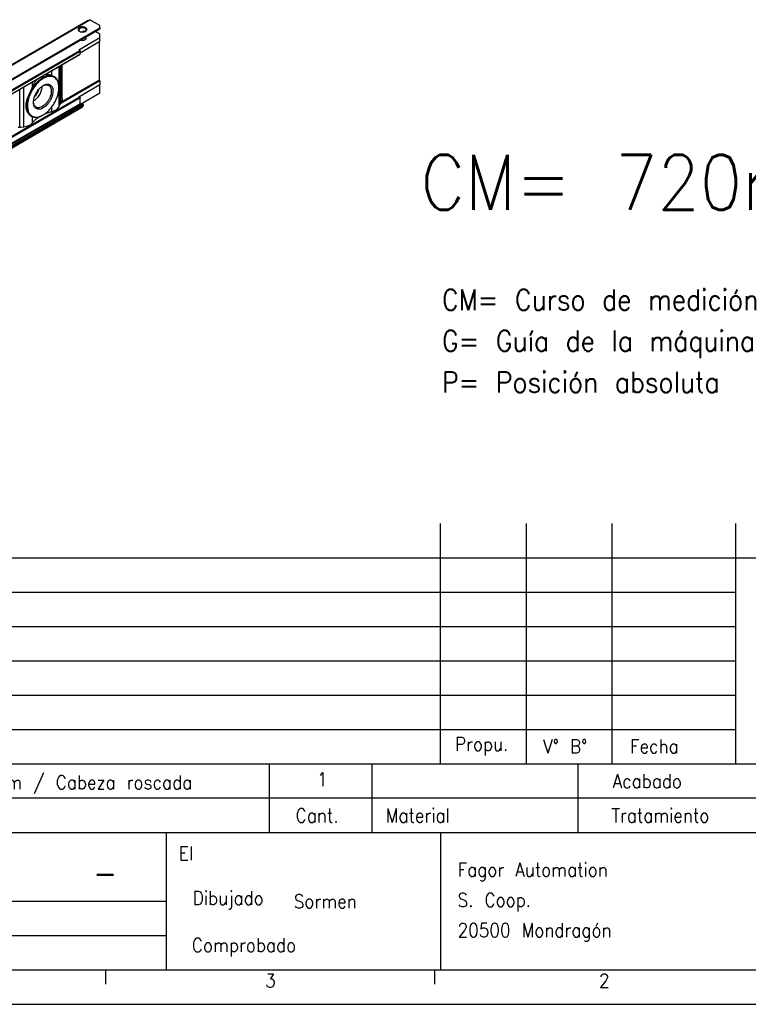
# Model space of a CAD drawing. Header units: millimetres. Extents: x -746 to 1106, y -92 to 517.
# Tile 30 of 55: x -67 to 39, y -92 to 51. Entities that reach past the tile are written whole.
import ezdxf

# ---------------------------------------------------------------- set-up
doc = ezdxf.new("R2010")
doc.units = ezdxf.units.MM
doc.layers.add('1', color=7, linetype='Continuous')
doc.styles.add('CONVERTER_12', font='txt.shx', dxfattribs={"width": 0.9})

# ---------------------------------------------------------------- blocks, each defined once
blk = doc.blocks.new('SOPORTE_SV2-T__53', base_point=(-754.21, -216))
at = {"color": 7, "linetype": 'Continuous'}
for p, q in [((-170.81, 153.09), (-754.17, -184.55)), ((-170.81, 153.09), (-170.19, 153.45)), ((-165.72, 150.91), (-170.09, 153.44)), ((-165.72, 149.85), (-165.72, 150.91)), ((-747.05, -187), (-165.72, 149.45)), ((-173.11, 148.08), (-173.11, 148.24)), ((-172.94, 148.1), (-172.57, 148.31)), ((-165.72, 147.16), (-167.71, 148.31)), ((-165.72, 149.85), (-165.72, 149.45)), ((-165.72, 145.52), (-165.72, 147.16)), ((-165.72, 145.52), (-174.92, 140.2)), ((-165.72, 143.89), (-174.39, 138.88)), ((-165.9, 127.04), (-165.9, 143.79)), ((-165.72, 143.89), (-165.72, 145.52)), ((-736.58, -187.02), (-174.43, 138.34)), ((-174.92, 140.2), (-174.53, 139.98)), ((-174.39, 138.43), (-174.39, 139.73)), ((-182.18, 118.94), (-182.18, 133.85)), ((-185.68, 128.56), (-185.71, 128.58)), ((-174.92, 119.82), (-165.72, 125.14)), ((-165.72, 126.77), (-165.76, 126.79)), ((-165.72, 126.77), (-165.72, 125.14)), ((-165.72, 121.47), (-165.72, 125.14)), ((-183.61, 123.79), (-183.61, 124)), ((-174.27, 116.52), (-165.72, 121.47)), ((-183.54, 115.58), (-183.26, 116.29)), ((-174.53, 119.59), (-174.92, 119.82)), ((-174.39, 116.75), (-174.39, 119.35)), ((-173.08, 116.47), (-174.18, 116.48)), ((-173.3, 115.31), (-172.89, 116.14)), ((-173.33, 115.28), (-735.48, -210.08)), ((-190.53, 111.84), (-190.71, 111.74)), ((-195.69, 111.25), (-195.73, 111.27)), ((-200.23, 106.47), (-198.99, 106.64))]:
    blk.add_line(p, q, dxfattribs=at)
at = {"color": 3, "linetype": 'Continuous'}
for p, q in [((-212.97, 128.68), (-170.19, 153.45)), ((-212.68, 128.79), (-170.09, 153.44)), ((-170.81, 153.09), (-170.81, 153.09)), ((-747.25, -186.72), (-165.72, 149.85)), ((-172.87, 148.38), (-173.11, 148.24)), ((-736.68, -185.38), (-174.53, 139.98)), ((-736.54, -185.62), (-174.39, 139.73)), ((-736.54, -186.93), (-174.39, 138.43)), ((-182.75, 117.31), (-182.75, 133.52)), ((-186.69, 129.03), (-186.69, 131.24)), ((-183.54, 115.58), (-183.54, 133.06)), ((-183.15, 116.6), (-183.15, 133.29)), ((-195.18, 124.11), (-195.18, 126.33)), ((-165.76, 126.79), (-183.08, 116.77)), ((-165.9, 127.04), (-182.77, 117.27)), ((-200.69, 106.44), (-200.69, 123.14)), ((-198.99, 106.64), (-198.99, 124.12)), ((-174.53, 119.59), (-736.68, -205.77)), ((-174.39, 119.35), (-736.54, -206.01)), ((-174.39, 116.75), (-736.54, -208.61)), ((-174.18, 116.48), (-736.33, -208.87)), ((-173.08, 116.47), (-735.23, -208.89)), ((-172.89, 116.14), (-735.03, -209.22)), ((-173.3, 115.31), (-735.45, -210.05)), ((-186.69, 113.37), (-186.69, 115.4)), ((-195.18, 108.46), (-195.18, 111.01))]:
    blk.add_line(p, q, dxfattribs=at)
at = {"color": 7, "linetype": 'Continuous'}
for points, knots in [([(-170.81, 153.09), (-170.81, 153.09), (-170.81, 153.09), (-170.81, 153.09), (-170.81, 153.09)], [0, 0, 0, 0, 0.0001066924, 0.0002133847, 0.0002133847, 0.0002133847, 0.0002133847]), ([(-170.09, 153.44), (-170.1, 153.45), (-170.14, 153.46), (-170.17, 153.45), (-170.19, 153.45)], [0, 0, 0, 0, 0.0573272, 0.1040441, 0.1040441, 0.1040441, 0.1040441]), ([(-171.98, 149.95), (-172.11, 150.01), (-172.38, 150.15), (-172.84, 150.25), (-173.33, 150.29), (-173.81, 150.25), (-174.27, 150.14), (-174.66, 149.97), (-174.97, 149.75), (-175.18, 149.48), (-175.25, 149.17), (-175.17, 148.87), (-174.97, 148.59), (-174.77, 148.46), (-174.66, 148.39)], [0, 0, 0, 0, 0.431098, 0.902937, 1.396732, 1.890447, 2.362057, 2.792814, 3.171045, 3.497161, 3.789201, 4.081646, 4.408752, 4.788148, 4.788148, 4.788148, 4.788148]), ([(-172.16, 149.64), (-172.29, 149.71), (-172.56, 149.83), (-173.01, 149.92), (-173.49, 149.93), (-173.95, 149.87), (-174.36, 149.73), (-174.69, 149.53), (-174.93, 149.27), (-174.96, 149.07), (-174.98, 148.97)], [0, 0, 0, 0, 0.423238, 0.888817, 1.372639, 1.847249, 2.286851, 2.672672, 2.999845, 3.28602, 3.28602, 3.28602, 3.28602]), ([(-174.98, 148.97), (-174.97, 148.91), (-174.96, 148.79), (-174.87, 148.63), (-174.74, 148.47), (-174.63, 148.39), (-174.57, 148.34)], [0, 0, 0, 0, 0.1721846, 0.3545772, 0.5546937, 0.7763357, 0.7763357, 0.7763357, 0.7763357]), ([(-174.66, 148.39), (-174.54, 148.33), (-174.27, 148.2), (-173.81, 148.1), (-173.33, 148.06), (-172.84, 148.1), (-172.39, 148.2), (-172.12, 148.33), (-171.99, 148.39)], [0, 0, 0, 0, 0.429104, 0.898342, 1.389231, 1.88012, 2.349359, 2.778462, 2.778462, 2.778462, 2.778462]), ([(-173.03, 148.35), (-173.04, 148.35), (-173.05, 148.34), (-173.06, 148.33), (-173.08, 148.32), (-173.09, 148.3), (-173.1, 148.28), (-173.1, 148.26), (-173.11, 148.24)], [0, 0, 0, 0, 0.016296, 0.0353515, 0.0526816, 0.0695199, 0.102826, 0.1358862, 0.1358862, 0.1358862, 0.1358862]), ([(-172.87, 148.38), (-172.89, 148.38), (-172.91, 148.38), (-172.95, 148.38), (-172.98, 148.38), (-173, 148.37), (-173.02, 148.36), (-173.03, 148.36), (-173.03, 148.35)], [0, 0, 0, 0, 0.0437198, 0.0860187, 0.1049422, 0.1274598, 0.1498667, 0.1677151, 0.1677151, 0.1677151, 0.1677151]), ([(-172.35, 148.23), (-172.43, 148.26), (-172.6, 148.33), (-172.78, 148.36), (-172.87, 148.38)], [0, 0, 0, 0, 0.2647998, 0.5441683, 0.5441683, 0.5441683, 0.5441683]), ([(-171.68, 148.97), (-171.68, 149.03), (-171.7, 149.16), (-171.8, 149.35), (-171.95, 149.51), (-172.09, 149.6), (-172.16, 149.64)], [0, 0, 0, 0, 0.1889853, 0.3912473, 0.6159874, 0.8670823, 0.8670823, 0.8670823, 0.8670823]), ([(-172.08, 148.34), (-172.02, 148.39), (-171.91, 148.47), (-171.78, 148.63), (-171.69, 148.79), (-171.68, 148.91), (-171.68, 148.97)], [0, 0, 0, 0, 0.2216421, 0.4217585, 0.6041512, 0.7763357, 0.7763357, 0.7763357, 0.7763357]), ([(-171.99, 148.39), (-171.88, 148.46), (-171.68, 148.59), (-171.48, 148.87), (-171.4, 149.17), (-171.48, 149.48), (-171.68, 149.75), (-171.88, 149.88), (-171.98, 149.95)], [0, 0, 0, 0, 0.379809, 0.707216, 0.999947, 1.292408, 1.619154, 1.998185, 1.998185, 1.998185, 1.998185]), ([(-174.13, 144.59), (-174, 144.55), (-173.73, 144.48), (-173.31, 144.46), (-172.89, 144.49), (-172.5, 144.58), (-172.16, 144.73), (-171.9, 144.93), (-171.71, 145.16), (-171.69, 145.34), (-171.68, 145.42)], [0, 0, 0, 0, 0.407949, 0.833928, 1.259177, 1.665034, 2.035674, 2.361307, 2.642378, 2.894213, 2.894213, 2.894213, 2.894213]), ([(-171.68, 145.42), (-171.69, 145.51), (-171.71, 145.68), (-171.83, 145.82), (-171.89, 145.89)], [0, 0, 0, 0, 0.2469056, 0.5215336, 0.5215336, 0.5215336, 0.5215336]), ([(-174.53, 139.98), (-174.51, 139.97), (-174.47, 139.94), (-174.43, 139.87), (-174.39, 139.81), (-174.39, 139.76), (-174.39, 139.73)], [0, 0, 0, 0, 0.0695843, 0.1466412, 0.2236607, 0.293145, 0.293145, 0.293145, 0.293145]), ([(-174.43, 138.34), (-174.42, 138.35), (-174.39, 138.37), (-174.39, 138.41), (-174.39, 138.43)], [0, 0, 0, 0, 0.0465697, 0.1036576, 0.1036576, 0.1036576, 0.1036576]), ([(-185.68, 128.56), (-186.04, 128.72), (-186.8, 129.06), (-188.14, 129.04), (-189.53, 128.68), (-190.97, 127.94), (-192.39, 126.89), (-193.74, 125.55), (-194.98, 123.99), (-195.65, 122.82), (-195.99, 122.23)], [0, 0, 0, 0, 1.188653, 2.468107, 3.899292, 5.505218, 7.277699, 9.186534, 11.187082, 13.226255, 13.226255, 13.226255, 13.226255]), ([(-186.69, 129.03), (-186.79, 129.06), (-187.02, 129.14), (-187.37, 129.24), (-187.76, 129.33), (-188.16, 129.39), (-188.53, 129.42), (-188.94, 129.43), (-189.42, 129.41), (-189.8, 129.36), (-189.99, 129.32), (-190.01, 129.32), (-190.02, 129.32)], [0, 0, 0, 0, 0.338008, 0.711925, 1.118192, 1.529779, 1.901415, 2.231719, 2.784454, 3.340933, 3.363126, 3.385233, 3.385233, 3.385233, 3.385233]), ([(-183.61, 123.79), (-183.64, 124.29), (-183.68, 125.22), (-184.07, 126.51), (-184.71, 127.56), (-185.6, 128.3), (-186.69, 128.7), (-187.92, 128.73), (-189.23, 128.41), (-190.58, 127.77), (-191.91, 126.83), (-193.2, 125.62), (-194.38, 124.21), (-195.41, 122.62), (-196.27, 120.93), (-196.9, 119.2), (-197.32, 117.49), (-197.38, 116.36), (-197.4, 115.81)], [0, 0, 0, 0, 1.480431, 2.804381, 3.995055, 5.107386, 6.220508, 7.413285, 8.740065, 10.223482, 11.859406, 13.624365, 15.481842, 17.387266, 19.292229, 21.148356, 22.911188, 24.544405, 24.544405, 24.544405, 24.544405]), ([(-193.22, 127.46), (-193.23, 127.45), (-193.24, 127.44), (-193.34, 127.33), (-193.52, 127.12), (-193.78, 126.8), (-194.02, 126.46), (-194.24, 126.1), (-194.46, 125.73), (-194.7, 125.27), (-194.95, 124.73), (-195.1, 124.31), (-195.18, 124.11)], [0, 0, 0, 0, 0.024129, 0.04835, 0.441329, 0.853761, 1.286938, 1.6946, 2.123918, 2.576134, 3.249217, 3.905669, 3.905669, 3.905669, 3.905669]), ([(-190.67, 124.6), (-190.44, 124.71), (-190, 124.91), (-189.31, 125.04), (-188.66, 125.02), (-188.29, 124.85), (-188.11, 124.77)], [0, 0, 0, 0, 0.769155, 1.461007, 2.088437, 2.678436, 2.678436, 2.678436, 2.678436]), ([(-190.49, 124.7), (-190.19, 124.86), (-189.61, 125.16), (-188.69, 125.32), (-187.85, 125.21), (-187.14, 124.8), (-186.62, 124.12), (-186.32, 123.24), (-186.23, 122.21), (-186.35, 121.06), (-186.67, 119.85), (-187.17, 118.65), (-187.84, 117.49), (-188.64, 116.46), (-189.51, 115.57), (-190.19, 115.12), (-190.51, 114.91)], [0, 0, 0, 0, 1.031569, 1.939191, 2.750204, 3.524049, 4.335656, 5.244234, 6.276854, 7.431623, 8.686326, 10.005829, 11.347826, 12.667695, 13.92309, 15.078797, 15.078797, 15.078797, 15.078797]), ([(-188.11, 124.77), (-187.94, 124.64), (-187.58, 124.39), (-187.23, 123.79), (-187.01, 123.06), (-186.99, 122.54), (-186.97, 122.26)], [0, 0, 0, 0, 0.626188, 1.296642, 2.04203, 2.875289, 2.875289, 2.875289, 2.875289]), ([(-186.69, 129.03), (-186.6, 128.99), (-186.42, 128.93), (-186.17, 128.82), (-185.94, 128.71), (-185.79, 128.62), (-185.71, 128.58)], [0, 0, 0, 0, 0.283447, 0.558742, 0.817664, 1.069222, 1.069222, 1.069222, 1.069222]), ([(-185.38, 128.37), (-185.43, 128.4), (-185.53, 128.47), (-185.63, 128.53), (-185.68, 128.56)], [0, 0, 0, 0, 0.1747046, 0.3490898, 0.3490898, 0.3490898, 0.3490898]), ([(-185.38, 128.37), (-185.32, 128.31), (-185.19, 128.2), (-185.01, 128.03), (-184.83, 127.85), (-184.73, 127.74), (-184.67, 127.68)], [0, 0, 0, 0, 0.2591166, 0.5123818, 0.7548335, 0.9924199, 0.9924199, 0.9924199, 0.9924199]), ([(-183.61, 124), (-183.63, 124.36), (-183.65, 125.06), (-183.86, 126.05), (-184.17, 126.94), (-184.51, 127.44), (-184.67, 127.68)], [0, 0, 0, 0, 1.089484, 2.097976, 3.029125, 3.894212, 3.894212, 3.894212, 3.894212]), ([(-165.76, 126.79), (-165.78, 126.81), (-165.82, 126.84), (-165.86, 126.9), (-165.89, 126.97), (-165.9, 127.02), (-165.9, 127.04)], [0, 0, 0, 0, 0.0695843, 0.1466412, 0.2236607, 0.293145, 0.293145, 0.293145, 0.293145]), ([(-196.7, 112.13), (-196.75, 112.2), (-196.84, 112.32), (-196.98, 112.51), (-197.11, 112.7), (-197.23, 112.91), (-197.34, 113.12), (-197.45, 113.35), (-197.55, 113.58), (-197.64, 113.82), (-197.73, 114.07), (-197.8, 114.33), (-197.86, 114.59), (-197.94, 114.96), (-197.99, 115.41), (-198.01, 115.98), (-197.99, 116.54), (-197.92, 117.12), (-197.8, 117.71), (-197.65, 118.3), (-197.45, 118.9), (-197.22, 119.5), (-196.97, 120.11), (-196.79, 120.52), (-196.7, 120.72)], [0, 0, 0, 0, 0.242516, 0.457738, 0.711127, 0.936999, 1.182963, 1.435208, 1.681893, 1.948773, 2.205499, 2.474504, 2.753052, 3.012114, 3.591519, 4.120625, 4.706103, 5.277649, 5.882554, 6.490807, 7.125079, 7.766525, 8.430124, 9.097174, 9.097174, 9.097174, 9.097174]), ([(-196.7, 120.72), (-196.91, 120.16), (-197.31, 119.08), (-197.66, 117.43), (-197.8, 115.86), (-197.68, 114.43), (-197.36, 113.15), (-196.91, 112.46), (-196.7, 112.13)], [0, 0, 0, 0, 1.781311, 3.473465, 5.046169, 6.479962, 7.771043, 8.936929, 8.936929, 8.936929, 8.936929]), ([(-196.7, 120.72), (-196.64, 120.84), (-196.51, 121.09), (-196.33, 121.47), (-196.16, 121.85), (-196.04, 122.1), (-195.99, 122.23)], [0, 0, 0, 0, 0.41371, 0.833461, 1.251311, 1.67277, 1.67277, 1.67277, 1.67277]), ([(-195.99, 122.23), (-195.91, 122.39), (-195.77, 122.7), (-195.56, 123.17), (-195.36, 123.64), (-195.24, 123.95), (-195.18, 124.11)], [0, 0, 0, 0, 0.519779, 1.03101, 1.543522, 2.042905, 2.042905, 2.042905, 2.042905]), ([(-194.75, 117.35), (-194.73, 117.68), (-194.7, 118.38), (-194.44, 119.44), (-194.05, 120.51), (-193.52, 121.55), (-192.88, 122.52), (-192.15, 123.39), (-191.36, 124.14), (-190.78, 124.52), (-190.49, 124.7)], [0, 0, 0, 0, 1.007521, 2.095135, 3.24031, 4.415474, 5.590637, 6.735812, 7.823426, 8.830947, 8.830947, 8.830947, 8.830947]), ([(-191.01, 124.37), (-191.03, 124.08), (-191.09, 123.47), (-191.33, 122.56), (-191.67, 121.64), (-192.13, 120.74), (-192.68, 119.9), (-193.31, 119.14), (-193.98, 118.48), (-194.48, 118.13), (-194.72, 117.96)], [0, 0, 0, 0, 0.883325, 1.828477, 2.817611, 3.829543, 4.841474, 5.830609, 6.77576, 7.659085, 7.659085, 7.659085, 7.659085]), ([(-194.27, 119.9), (-194.12, 120.03), (-193.83, 120.31), (-193.45, 120.79), (-193.11, 121.31), (-192.83, 121.86), (-192.6, 122.43), (-192.51, 122.82), (-192.46, 123.01)], [0, 0, 0, 0, 0.58827, 1.201661, 1.828033, 2.454405, 3.067796, 3.656067, 3.656067, 3.656067, 3.656067]), ([(-194.08, 120.37), (-193.94, 120.53), (-193.65, 120.86), (-193.29, 121.41), (-192.99, 122), (-192.85, 122.42), (-192.78, 122.62)], [0, 0, 0, 0, 0.648659, 1.314288, 1.979918, 2.628576, 2.628576, 2.628576, 2.628576]), ([(-186.97, 122.26), (-187, 121.89), (-187.04, 121.11), (-187.38, 119.95), (-187.88, 118.79), (-188.55, 117.69), (-189.34, 116.72), (-190.21, 115.92), (-191.12, 115.34), (-192.02, 115.02), (-192.89, 114.94), (-193.38, 115.15), (-193.62, 115.25)], [0, 0, 0, 0, 1.115347, 2.330673, 3.60782, 4.901116, 6.163054, 7.349737, 8.426782, 9.376579, 10.20771, 10.964124, 10.964124, 10.964124, 10.964124]), ([(-190.53, 111.84), (-190.07, 112.13), (-189.12, 112.75), (-187.84, 113.97), (-186.65, 115.38), (-185.61, 116.97), (-184.75, 118.66), (-184.12, 120.4), (-183.7, 122.11), (-183.64, 123.25), (-183.61, 123.79)], [0, 0, 0, 0, 1.637222, 3.404594, 5.265504, 7.175144, 9.084785, 10.945695, 12.713067, 14.350289, 14.350289, 14.350289, 14.350289]), ([(-193.62, 115.25), (-193.78, 115.36), (-194.11, 115.6), (-194.46, 116.15), (-194.69, 116.81), (-194.73, 117.3), (-194.75, 117.56)], [0, 0, 0, 0, 0.589999, 1.21743, 1.909281, 2.678436, 2.678436, 2.678436, 2.678436]), ([(-190.51, 114.91), (-190.78, 114.77), (-191.29, 114.5), (-192.1, 114.31), (-192.86, 114.33), (-193.53, 114.57), (-194.08, 115.03), (-194.47, 115.67), (-194.71, 116.47), (-194.74, 117.04), (-194.75, 117.35)], [0, 0, 0, 0, 0.912872, 1.729352, 2.463369, 3.148367, 3.832879, 4.565601, 5.380339, 6.291374, 6.291374, 6.291374, 6.291374]), ([(-183.15, 116.6), (-183.17, 116.54), (-183.2, 116.44), (-183.24, 116.34), (-183.26, 116.29)], [0, 0, 0, 0, 0.1667393, 0.3192904, 0.3192904, 0.3192904, 0.3192904]), ([(-183.15, 116.6), (-183.13, 116.65), (-183.09, 116.77), (-182.99, 116.94), (-182.88, 117.13), (-182.79, 117.25), (-182.75, 117.31)], [0, 0, 0, 0, 0.1795326, 0.3788933, 0.5940942, 0.8214453, 0.8214453, 0.8214453, 0.8214453]), ([(-182.18, 118.94), (-182.19, 118.81), (-182.21, 118.53), (-182.33, 118.12), (-182.5, 117.7), (-182.67, 117.44), (-182.75, 117.31)], [0, 0, 0, 0, 0.398418, 0.832175, 1.288173, 1.750693, 1.750693, 1.750693, 1.750693]), ([(-174.53, 119.59), (-174.51, 119.58), (-174.47, 119.55), (-174.43, 119.49), (-174.39, 119.42), (-174.39, 119.37), (-174.39, 119.35)], [0, 0, 0, 0, 0.0695843, 0.1466412, 0.2236607, 0.293145, 0.293145, 0.293145, 0.293145]), ([(-174.39, 116.75), (-174.39, 116.73), (-174.38, 116.69), (-174.36, 116.63), (-174.32, 116.57), (-174.28, 116.53), (-174.23, 116.49), (-174.2, 116.49), (-174.18, 116.48)], [0, 0, 0, 0, 0.0591514, 0.1245698, 0.191665, 0.2554465, 0.3117368, 0.3586167, 0.3586167, 0.3586167, 0.3586167]), ([(-172.89, 116.14), (-172.88, 116.16), (-172.87, 116.2), (-172.88, 116.27), (-172.91, 116.35), (-172.96, 116.41), (-173.01, 116.45), (-173.06, 116.46), (-173.08, 116.47)], [0, 0, 0, 0, 0.0586558, 0.1305554, 0.2104936, 0.2900936, 0.3610972, 0.4187057, 0.4187057, 0.4187057, 0.4187057]), ([(-197.4, 115.81), (-197.38, 115.32), (-197.34, 114.38), (-196.95, 113.1), (-196.31, 112.05), (-195.43, 111.31), (-194.34, 110.91), (-193.11, 110.88), (-191.81, 111.18), (-190.97, 111.61), (-190.53, 111.84)], [0, 0, 0, 0, 1.477141, 2.798511, 3.987042, 5.097103, 6.207163, 7.395695, 8.717064, 10.194205, 10.194205, 10.194205, 10.194205]), ([(-195.99, 111.44), (-196.04, 111.49), (-196.16, 111.6), (-196.34, 111.77), (-196.52, 111.95), (-196.64, 112.07), (-196.7, 112.13)], [0, 0, 0, 0, 0.2310341, 0.4757294, 0.7261986, 0.9918478, 0.9918478, 0.9918478, 0.9918478]), ([(-189.7, 112.38), (-189.21, 112.57), (-188.23, 112.95), (-187.21, 113.23), (-186.69, 113.37)], [0, 0, 0, 0, 1.558601, 3.174184, 3.174184, 3.174184, 3.174184]), ([(-186.69, 113.37), (-186.31, 113.48), (-185.6, 113.7), (-184.68, 114.21), (-183.95, 114.82), (-183.67, 115.34), (-183.54, 115.58)], [0, 0, 0, 0, 1.163911, 2.219114, 3.150389, 3.968074, 3.968074, 3.968074, 3.968074]), ([(-173.33, 115.28), (-173.32, 115.28), (-173.31, 115.29), (-173.3, 115.3), (-173.3, 115.31)], [0, 0, 0, 0, 0.02117301, 0.04365722, 0.04365722, 0.04365722, 0.04365722]), ([(-198.99, 106.64), (-198.59, 106.7), (-197.8, 106.84), (-196.74, 107.24), (-195.83, 107.75), (-195.39, 108.23), (-195.18, 108.46)], [0, 0, 0, 0, 1.229604, 2.37558, 3.408576, 4.317336, 4.317336, 4.317336, 4.317336]), ([(-195.99, 111.44), (-195.94, 111.41), (-195.84, 111.34), (-195.74, 111.28), (-195.69, 111.25)], [0, 0, 0, 0, 0.1747069, 0.3490944, 0.3490944, 0.3490944, 0.3490944]), ([(-195.73, 111.27), (-195.75, 111.28), (-195.8, 111.31), (-195.86, 111.35), (-195.92, 111.39), (-195.97, 111.42), (-195.99, 111.44)], [0, 0, 0, 0, 0.0706352, 0.148623, 0.2258186, 0.3052362, 0.3052362, 0.3052362, 0.3052362]), ([(-195.69, 111.25), (-195.35, 111.09), (-194.62, 110.77), (-193.36, 110.76), (-192.02, 111.06), (-191.16, 111.5), (-190.71, 111.74)], [0, 0, 0, 0, 1.138524, 2.35753, 3.712781, 5.227798, 5.227798, 5.227798, 5.227798]), ([(-195.18, 108.46), (-194.78, 108.93), (-193.93, 109.91), (-192.86, 110.65), (-192.29, 111.03)], [0, 0, 0, 0, 1.853687, 3.88452, 3.88452, 3.88452, 3.88452]), ([(-201.42, 106.5), (-201.37, 106.49), (-201.26, 106.47), (-201.09, 106.45), (-200.9, 106.45), (-200.76, 106.45), (-200.69, 106.44)], [0, 0, 0, 0, 0.1502726, 0.3200426, 0.5180519, 0.7310186, 0.7310186, 0.7310186, 0.7310186]), ([(-200.23, 106.47), (-200.31, 106.46), (-200.46, 106.45), (-200.61, 106.44), (-200.69, 106.44)], [0, 0, 0, 0, 0.2337301, 0.4640681, 0.4640681, 0.4640681, 0.4640681])]:
    blk.add_open_spline(points, degree=3, knots=knots, dxfattribs=at)
blk = doc.blocks.new('Iso4', base_point=(-688.05, -165.15))
blk.add_blockref('SOPORTE_SV2-T__53', (-754.21, -216))
blk = doc.blocks.new('tolerancias', base_point=(37.41, -57.22))
at = {"layer": '1', "color": 7}
blk.add_point((37.41, -57.22), dxfattribs=at)
blk = doc.blocks.new('_A1', base_point=(89.41, -87.22))
at = {"layer": '1', "color": 7, "linetype": 'Continuous'}
for p, q in [((-5.59, -57.22), (-5.59, -22.22)), ((6.91, -57.22), (6.91, -22.22)), ((19.41, -57.22), (19.41, -22.22)), ((37.41, -57.22), (37.41, -22.22)), ((-95.59, -57.22), (89.41, -57.22)), ((-30.59, -57.22), (-30.59, -67.22)), ((-15.59, -57.22), (-15.59, -67.22)), ((14.41, -57.22), (14.41, -67.22)), ((-95.59, -67.22), (89.41, -67.22)), ((-45.59, -67.22), (-45.59, -77.22)), ((-5.59, -67.22), (-5.59, -87.22)), ((-95.59, -77.22), (-45.59, -77.22)), ((-45.59, -77.22), (-45.59, -82.22)), ((-45.59, -82.22), (-45.59, -87.22)), ((-725.59, -87.22), (89.41, -87.22))]:
    blk.add_line(p, q, dxfattribs=at)
at = {"layer": '1', "color": 2, "linetype": 'Continuous'}
for p, q in [((-95.59, -27.22), (89.41, -27.22)), ((-95.59, -32.22), (37.41, -32.22)), ((-95.59, -37.22), (37.41, -37.22)), ((-95.59, -42.22), (37.41, -42.22)), ((-95.59, -47.22), (37.41, -47.22)), ((-95.59, -52.22), (37.41, -52.22)), ((89.41, -62.22), (-95.59, -62.22)), ((-95.59, -82.22), (-45.59, -82.22)), ((-54.41, -87.26), (-54.41, -89.26)), ((-6.47, -87.26), (-6.47, -89.26)), ((-745.59, -92.22), (94.41, -92.22))]:
    blk.add_line(p, q, dxfattribs=at)
at = {"layer": '1'}
blk.add_blockref('tolerancias', (37.41, -57.22), dxfattribs=at)
at = {"layer": '1', "color": 2, "style": 'CONVERTER_12', "width": 0.9}
blk.add_text('El', height=2, dxfattribs=at).set_placement((-43.73, -71.22))
at = {"layer": '1', "color": 2, "style": 'CONVERTER_12'}
for s, insert, char_height, attachment_point, line_spacing_factor in [('Propu.', (-3.5, -54.65), 2, 4, 1.320528), ('V%%d B%%d', (9.34, -54.65), 2, 4, 1.20048), ('Fecha', (22.01, -54.65), 2, 4, 1.320528), ('1', (-23.59, -59.45), 2, 4, 1.20048), ('Acabado', (29.58, -59.72), 2, 6, 1.320528), ('Cant.', (-23.59, -64.72), 2, 5, 1.320528), ('Material', (-13.59, -64.72), 2, 4, 1.320528), ('Tratamiento', (33.58, -64.72), 2, 6, 1.320528), ('Fagor Automation\\PS. Coop.\\P20500 Mondragón', (-3.11, -77.35), 2, 4, 1.320528), ('-', (-54.45, -73.09), 3.5, 5, 1.320528), ('Dibujado', (-31.37, -77.08), 2, 6, 1.320528), (' Sormen', (-28.59, -77.22), 2, 4, 1.20048), ('Comprobado', (-26.64, -83.93), 2, 6, 1.320528), ('3', (-31.16, -88.76), 2, 4, 1.20048), ('2', (17.5, -88.76), 2, 4, 1.20048)]:
    blk.add_mtext(s, dxfattribs=dict(at, insert=insert, char_height=char_height, attachment_point=attachment_point, line_spacing_factor=line_spacing_factor))

msp = doc.modelspace()

# ---------------------------------------------------------------- block references
msp.add_blockref('_A1', (89.41, -87.22))
at = {"xscale": 0.33333333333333, "yscale": 0.33333333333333, "zscale": 0.33333333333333}
msp.add_blockref('Iso4', (-229.35, -55.05), dxfattribs=at)

# ---------------------------------------------------------------- texts
at = {"layer": '1', "color": 2, "style": 'CONVERTER_12', "width": 0.9}
for s, height, p in [('CM= 720mm', 8, (-8.5, 23.47)), ('SV2-720mm / Cabeza roscada', 2, (-82.32, -60.9))]:
    msp.add_text(s, height=height, dxfattribs=at).set_placement(p)
at = {"layer": '1', "color": 2, "insert": (-5.39, -3.13), "char_height": 3, "attachment_point": 7, "line_spacing_factor": 1.20048, "style": 'CONVERTER_12'}
msp.add_mtext('CM= Curso de medición\\PG= Guía de la máquina\\PP= Posición absoluta', dxfattribs=at)

doc.saveas('drawing.dxf')
